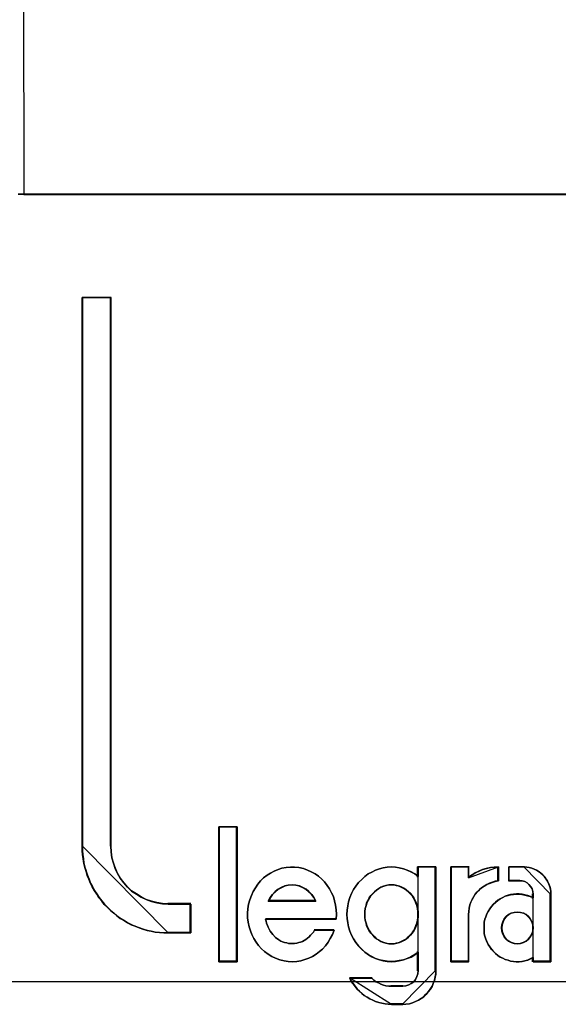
# Model space of a CAD drawing. Header units: millimetres. Extents: x 203 to 3426, y 719 to 2381.
# Tile 167 of 185: x 3380.362 to 3381.329, y 2289.502 to 2291.267. Entities that reach past the tile are written whole.
import ezdxf

# ---------------------------------------------------------------- set-up
doc = ezdxf.new("R2010")
doc.units = ezdxf.units.MM
doc.layers.add('45', color=7, linetype='Continuous')
doc.layers.add('E_Legrand_obudowy', color=7, linetype='Continuous')

# ---------------------------------------------------------------- blocks, each defined once
blk = doc.blocks.new('XL3 160 wnękowa 6x24M')
at = {"layer": 'E_Legrand_obudowy'}
blk.add_lwpolyline([(-215.641, -325.091), (215.545, -325.091), (215.545, -370.033), (-215.641, -370.033), (-215.641, -325.091)], dxfattribs=at)
blk = doc.blocks.new('ON300 T1+T2 - 4P')
at = {"layer": '45', "color": 7}
for points in [[(51.839966, -3.891521), (51.839966, -2.582339), (41.221478, -2.582339), (40.232953, -2.582339), (38.212453, -2.582339), (38.212453, -3.891521), (36.056167, -3.891521), (36.061598, -7.439514), (53.974527, -7.439514), (53.974527, -3.908023), (53.974527, -3.891521), (51.839966, -3.891521)], [(35.964792, -7.434125), (53.97811, -7.434125), (35.964792, -7.434125)], [(38.956859, -19.731695), (38.956859, -20.232708), (38.563879, -20.232708), (38.487466, -20.227203), (38.416511, -20.221697), (38.340098, -20.216191), (38.269144, -20.199675), (38.198189, -20.188663), (38.127234, -20.166641), (38.061737, -20.144618), (37.990782, -20.11709), (37.925286, -20.089562), (37.859789, -20.056528), (37.79975, -20.017989), (37.734253, -19.979449), (37.674215, -19.935404), (37.619634, -19.891359), (37.565054, -19.841808), (37.510473, -19.792257), (37.455892, -19.737201), (37.412228, -19.682145), (37.363105, -19.621583), (37.324899, -19.561021), (37.286692, -19.500459), (37.248486, -19.434391), (37.215738, -19.373829), (37.188447, -19.302256), (37.161157, -19.236188), (37.139325, -19.164615), (37.117492, -19.098547), (37.101118, -19.026974), (37.090202, -18.949895), (37.079286, -18.878322), (37.073828, -18.806749), (37.073828, -18.72967), (37.073828, -9.221436), (37.570512, -9.221436), (37.570512, -18.72967), (37.57597, -18.828771), (37.586886, -18.927873), (37.614176, -19.021468), (37.646924, -19.115064), (37.685131, -19.203154), (37.734253, -19.285739), (37.794292, -19.362818), (37.859789, -19.439897), (37.930744, -19.505964), (38.012615, -19.561021), (38.094486, -19.610571), (38.181815, -19.654617), (38.274602, -19.68765), (38.367389, -19.709673), (38.465634, -19.72619), (38.563879, -19.731695), (38.956859, -19.731695)], [(37.073828, -9.221436), (37.073828, -18.731008), (37.073828, -9.221436)], [(37.073828, -9.221436), (37.577284, -9.221436), (37.073828, -9.221436)], [(37.566534, -9.221436), (37.566534, -18.731008), (37.566534, -9.221436)], [(39.761313, -18.395101), (39.761313, -20.732078), (39.440607, -20.732078), (39.440607, -18.395101), (39.761313, -18.395101)], [(39.440607, -18.395101), (39.440607, -20.732078), (39.440607, -18.395101)], [(39.440607, -18.395101), (39.761313, -18.395101), (39.440607, -18.395101)], [(39.761313, -20.732078), (39.761313, -18.395101), (39.440607, -18.395101), (39.440607, -20.732078), (39.761313, -20.732078)], [(39.755938, -20.728485), (39.755938, -18.40049), (39.445982, -18.40049), (39.445982, -20.728485), (39.755938, -20.728485)], [(39.750563, -18.395101), (39.750563, -20.732078), (39.750563, -18.395101)], [(37.073828, -18.72023), (37.073828, -18.797793), (37.079295, -18.869816), (37.090229, -18.941839), (37.101162, -19.019402), (37.117563, -19.091424), (37.13943, -19.157907), (37.161298, -19.22993), (37.188632, -19.296412), (37.215966, -19.368435), (37.248767, -19.429377), (37.287035, -19.49586), (37.325303, -19.556802), (37.363571, -19.617745), (37.412773, -19.678687), (37.456508, -19.734089), (37.511176, -19.789491), (37.565845, -19.839353), (37.620513, -19.889215), (37.675182, -19.933537), (37.735317, -19.977859), (37.800919, -20.01664), (37.861054, -20.055422), (37.926657, -20.088663), (37.992259, -20.116364), (38.063328, -20.144065), (38.12893, -20.166226), (38.199999, -20.188387), (38.271068, -20.199467), (38.342137, -20.216088), (38.418673, -20.221628), (38.489742, -20.227168), (38.566278, -20.232708), (37.073828, -18.72023)], [(40.832133, -19.099394), (40.908717, -19.115997), (40.97983, -19.14367), (41.045474, -19.171342), (41.111117, -19.210084), (41.17129, -19.248826), (41.225993, -19.298636), (41.275225, -19.348447), (41.318987, -19.409327), (41.362749, -19.470207), (41.395571, -19.536621), (41.428393, -19.603035), (41.450274, -19.674984), (41.466685, -19.752467), (41.477625, -19.829951), (41.483095, -19.907434), (41.477625, -19.990452), (40.252284, -19.990452), (40.263225, -20.029193), (40.268695, -20.0624), (40.285106, -20.101142), (40.296047, -20.134349), (40.334338, -20.200764), (40.378101, -20.261643), (40.427333, -20.311454), (40.482036, -20.350196), (40.514857, -20.372334), (40.547679, -20.383403), (40.580501, -20.400006), (40.618793, -20.405541), (40.651614, -20.41661), (40.689906, -20.41661), (40.722728, -20.41661), (40.755549, -20.41661), (40.793841, -20.411075), (40.826663, -20.400006), (40.859484, -20.394472), (40.892306, -20.377868), (40.919657, -20.361265), (40.952479, -20.344661), (40.97983, -20.322523), (41.007182, -20.300385), (41.034533, -20.272712), (41.056414, -20.24504), (41.083766, -20.217367), (41.100176, -20.18416), (41.439333, -20.18416), (41.411982, -20.256109), (41.37369, -20.328058), (41.335398, -20.394472), (41.291636, -20.455352), (41.242403, -20.510697), (41.187701, -20.554973), (41.127528, -20.599249), (41.067355, -20.637991), (41.001711, -20.671198), (40.930598, -20.693336), (40.864955, -20.715474), (40.793841, -20.726543), (40.722728, -20.732078), (40.646144, -20.726543), (40.57503, -20.715474), (40.498447, -20.698871), (40.427333, -20.671198), (40.36169, -20.637991), (40.296047, -20.599249), (40.235874, -20.554973), (40.181171, -20.505162), (40.131938, -20.449817), (40.088176, -20.394472), (40.049884, -20.328058), (40.017063, -20.261643), (39.989711, -20.195229), (39.96783, -20.12328), (39.951419, -20.045797), (39.940479, -19.968314), (39.940479, -19.89083), (39.945949, -19.813347), (39.95689, -19.735864), (39.978771, -19.65838), (40.006122, -19.580897), (40.038944, -19.514483), (40.077236, -19.448068), (40.120998, -19.387189), (40.16476, -19.331843), (40.219463, -19.276498), (40.279636, -19.232222), (40.339809, -19.19348), (40.399982, -19.160273), (40.471095, -19.132601), (40.536738, -19.110463), (40.607852, -19.099394), (40.684436, -19.093859), (40.755549, -19.093859), (40.832133, -19.099394)], [(40.832133, -19.099394), (40.755549, -19.093859), (40.684436, -19.093859), (40.607852, -19.099394), (40.536738, -19.110463), (40.471095, -19.132601), (40.399982, -19.160273), (40.339809, -19.19348), (40.279636, -19.232222), (40.219463, -19.276498), (40.16476, -19.331843), (40.120998, -19.387189), (40.077236, -19.448068), (40.038944, -19.514483), (40.006122, -19.580897), (39.978771, -19.65838), (39.95689, -19.735864), (39.945949, -19.813347), (39.940479, -19.89083), (39.940479, -19.968314), (39.951419, -20.045797), (39.96783, -20.12328), (39.989711, -20.195229), (40.017063, -20.261643), (40.049884, -20.328058), (40.088176, -20.394472), (40.131938, -20.449817), (40.181171, -20.505162), (40.235874, -20.554973), (40.296047, -20.599249), (40.36169, -20.637991), (40.427333, -20.671198), (40.498447, -20.698871), (40.57503, -20.715474), (40.646144, -20.726543), (40.722728, -20.732078), (40.793841, -20.726543), (40.864955, -20.715474), (40.930598, -20.693336), (41.001711, -20.671198), (41.067355, -20.637991), (41.127528, -20.599249), (41.187701, -20.554973), (41.242403, -20.510697), (41.291636, -20.455352), (41.335398, -20.394472), (41.37369, -20.328058), (41.411982, -20.256109), (41.439333, -20.18416), (41.100176, -20.18416), (41.083766, -20.217367), (41.056414, -20.24504), (41.034533, -20.272712), (41.007182, -20.300385), (40.97983, -20.322523), (40.952479, -20.344661), (40.919657, -20.361265), (40.892306, -20.377868), (40.859484, -20.394472), (40.826663, -20.400006), (40.793841, -20.411075), (40.755549, -20.41661), (40.722728, -20.41661), (40.689906, -20.41661), (40.651614, -20.41661), (40.618793, -20.405541), (40.580501, -20.400006), (40.547679, -20.383403), (40.514857, -20.372334), (40.482036, -20.350196), (40.427333, -20.311454), (40.378101, -20.261643), (40.334338, -20.200764), (40.296047, -20.134349), (40.285106, -20.101142), (40.268695, -20.0624), (40.263225, -20.029193), (40.252284, -19.990452), (41.477625, -19.990452), (41.483095, -19.907434), (41.477625, -19.829951), (41.466685, -19.752467), (41.450274, -19.674984), (41.428393, -19.603035), (41.395571, -19.536621), (41.362749, -19.470207), (41.318987, -19.409327), (41.275225, -19.348447), (41.225993, -19.298636), (41.17129, -19.248826), (41.111117, -19.210084), (41.045474, -19.171342), (40.97983, -19.14367), (40.908717, -19.115997), (40.832133, -19.099394)], [(41.864661, -19.35906), (41.919364, -19.303838), (41.974067, -19.254137), (42.034239, -19.209959), (42.094412, -19.176826), (42.160056, -19.143693), (42.225699, -19.121604), (42.291342, -19.105037), (42.362456, -19.093992), (42.433569, -19.08847), (42.504683, -19.093992), (42.570326, -19.105037), (42.64144, -19.121604), (42.707083, -19.143693), (42.772726, -19.171304), (42.838369, -19.209959), (42.898542, -19.254137), (42.898542, -19.08847), (43.204878, -19.08847), (43.204878, -20.8832), (43.204878, -20.943944), (43.193937, -20.999167), (43.182996, -21.054389), (43.161115, -21.109612), (43.139234, -21.159312), (43.106413, -21.209012), (43.073591, -21.25319), (43.035299, -21.297368), (42.997007, -21.336024), (42.953245, -21.369157), (42.904013, -21.396768), (42.85478, -21.418857), (42.800077, -21.440946), (42.745375, -21.457513), (42.685202, -21.463035), (42.630499, -21.468558), (42.433569, -21.468558), (42.378867, -21.463035), (42.324164, -21.457513), (42.269461, -21.446469), (42.214758, -21.435424), (42.160056, -21.418857), (42.110823, -21.396768), (42.061591, -21.374679), (42.012358, -21.347068), (41.963126, -21.313935), (41.919364, -21.280801), (41.881072, -21.242146), (41.84278, -21.20349), (41.804488, -21.159312), (41.771666, -21.115134), (41.738845, -21.070956), (41.711493, -21.015734), (42.094412, -21.015734), (42.127234, -21.048867), (42.165526, -21.076478), (42.209288, -21.098567), (42.25305, -21.120656), (42.296813, -21.137223), (42.340575, -21.148267), (42.389807, -21.15379), (42.433569, -21.15379), (42.630499, -21.15379), (42.685202, -21.148267), (42.734434, -21.131701), (42.778196, -21.109612), (42.821959, -21.076478), (42.85478, -21.037823), (42.876661, -20.988122), (42.893072, -20.938422), (42.898542, -20.8832), (42.898542, -20.562909), (42.838369, -20.607087), (42.772726, -20.645743), (42.707083, -20.673354), (42.64144, -20.695443), (42.570326, -20.71201), (42.504683, -20.723055), (42.433569, -20.728577), (42.362456, -20.723055), (42.291342, -20.71201), (42.225699, -20.695443), (42.160056, -20.673354), (42.094412, -20.640221), (42.034239, -20.607087), (41.974067, -20.562909), (41.919364, -20.513209), (41.864661, -20.457987), (41.815429, -20.397242), (41.777137, -20.336497), (41.744315, -20.27023), (41.711493, -20.198441), (41.689612, -20.126652), (41.678672, -20.054863), (41.667731, -19.983074), (41.662261, -19.911285), (41.667731, -19.833973), (41.678672, -19.762184), (41.689612, -19.690395), (41.711493, -19.618606), (41.744315, -19.546816), (41.777137, -19.480549), (41.815429, -19.419805), (41.864661, -19.35906)], [(42.900296, -19.254491), (42.840038, -19.210219), (42.774301, -19.171481), (42.708565, -19.14381), (42.642828, -19.121674), (42.571614, -19.105072), (42.505878, -19.094004), (42.434663, -19.08847), (42.363449, -19.094004), (42.292235, -19.105072), (42.226498, -19.121674), (42.160762, -19.14381), (42.095025, -19.177015), (42.034767, -19.210219), (41.974509, -19.254491), (41.919728, -19.304297), (41.864948, -19.359638), (41.815646, -19.420512), (41.7773, -19.481386), (41.744432, -19.547795), (41.711563, -19.619737), (41.689651, -19.69168), (41.678695, -19.763622), (41.667739, -19.835564), (41.662261, -19.913041), (41.667739, -19.984983), (41.678695, -20.056926), (41.689651, -20.128868), (41.711563, -20.200811), (41.744432, -20.272753), (41.7773, -20.339161), (41.815646, -20.400036), (41.864948, -20.46091), (41.919728, -20.51625), (41.974509, -20.566057), (42.034767, -20.610329), (42.095025, -20.643533), (42.160762, -20.676737), (42.226498, -20.698874), (42.292235, -20.715476), (42.363449, -20.726544), (42.434663, -20.732078), (42.505878, -20.726544), (42.571614, -20.715476), (42.642828, -20.698874), (42.708565, -20.676737), (42.774301, -20.649067), (42.840038, -20.610329), (42.900296, -20.566057), (42.900296, -19.254491)], [(42.898542, -19.254137), (42.838369, -19.209959), (42.772726, -19.171304), (42.707083, -19.143693), (42.64144, -19.121604), (42.570326, -19.105037), (42.504683, -19.093992), (42.433569, -19.08847), (42.362456, -19.093992), (42.291342, -19.105037), (42.225699, -19.121604), (42.160056, -19.143693), (42.094412, -19.176826), (42.034239, -19.209959), (41.974067, -19.254137), (41.919364, -19.303838), (41.864661, -19.35906), (41.815429, -19.419805), (41.777137, -19.480549), (41.744315, -19.546816), (41.711493, -19.618606), (41.689612, -19.690395), (41.678672, -19.762184), (41.667731, -19.833973), (41.662261, -19.911285), (41.667731, -19.983074), (41.678672, -20.054863), (41.689612, -20.126652), (41.711493, -20.198441), (41.744315, -20.27023), (41.777137, -20.336497), (41.815429, -20.397242), (41.864661, -20.457987), (41.919364, -20.513209), (41.974067, -20.562909), (42.034239, -20.607087), (42.094412, -20.640221), (42.160056, -20.673354), (42.225699, -20.695443), (42.291342, -20.71201), (42.362456, -20.723055), (42.433569, -20.728577), (42.504683, -20.723055), (42.570326, -20.71201), (42.64144, -20.695443), (42.707083, -20.673354), (42.772726, -20.645743), (42.838369, -20.607087), (42.898542, -20.562909), (42.898542, -20.8832), (42.893072, -20.938422), (42.876661, -20.988122), (42.85478, -21.037823), (42.821959, -21.076478), (42.778196, -21.109612), (42.734434, -21.131701), (42.685202, -21.148267), (42.630499, -21.15379), (42.433569, -21.15379), (42.389807, -21.15379), (42.340575, -21.148267), (42.296813, -21.137223), (42.25305, -21.120656), (42.209288, -21.098567), (42.165526, -21.076478), (42.127234, -21.048867), (42.094412, -21.015734), (41.711493, -21.015734), (41.738845, -21.070956), (41.771666, -21.115134), (41.804488, -21.159312), (41.84278, -21.20349), (41.881072, -21.242146), (41.919364, -21.280801), (41.963126, -21.313935), (42.012358, -21.347068), (42.061591, -21.374679), (42.110823, -21.396768), (42.160056, -21.418857), (42.214758, -21.435424), (42.269461, -21.446469), (42.324164, -21.457513), (42.378867, -21.463035), (42.433569, -21.468558), (42.630499, -21.468558), (42.685202, -21.463035), (42.745375, -21.457513), (42.800077, -21.440946), (42.85478, -21.418857), (42.904013, -21.396768), (42.953245, -21.369157), (42.997007, -21.336024), (43.035299, -21.297368), (43.073591, -21.25319), (43.106413, -21.209012), (43.139234, -21.159312), (43.161115, -21.109612), (43.182996, -21.054389), (43.193937, -20.999167), (43.204878, -20.943944), (43.204878, -20.8832), (43.204878, -19.08847), (42.898542, -19.08847), (42.898542, -19.254137)], [(42.889546, -19.08847), (42.889546, -19.264507), (42.889546, -19.08847)], [(42.889546, -19.08847), (43.204878, -19.08847), (42.889546, -19.08847)], [(43.194128, -19.08847), (43.194128, -20.886559), (43.194128, -19.08847)], [(43.464668, -20.732078), (43.464668, -19.08847), (43.773024, -19.08847), (43.773024, -19.265559), (43.833594, -19.226821), (43.888657, -19.188083), (43.954734, -19.160413), (44.015304, -19.132742), (44.08138, -19.11614), (44.152963, -19.099538), (44.219039, -19.094004), (44.290622, -19.08847), (44.290622, -19.326433), (44.235558, -19.337502), (44.186001, -19.354104), (44.136444, -19.370706), (44.086886, -19.392842), (44.042835, -19.420512), (43.998785, -19.448182), (43.96024, -19.481386), (43.921696, -19.520125), (43.888657, -19.558863), (43.861126, -19.603135), (43.833594, -19.652941), (43.811568, -19.697214), (43.795049, -19.74702), (43.784037, -19.80236), (43.77853, -19.857701), (43.773024, -19.913041), (43.773024, -20.732078), (43.464668, -20.732078)], [(43.464668, -19.08847), (43.464668, -20.732078), (43.464668, -19.08847)], [(43.464668, -19.08847), (43.779999, -19.08847), (43.464668, -19.08847)], [(43.464668, -19.08847), (43.464668, -20.732078), (43.773024, -20.732078), (43.773024, -19.913041), (43.77853, -19.857701), (43.784037, -19.80236), (43.795049, -19.74702), (43.811568, -19.697214), (43.833594, -19.652941), (43.861126, -19.603135), (43.888657, -19.558863), (43.921696, -19.520125), (43.96024, -19.481386), (43.998785, -19.448182), (44.042835, -19.420512), (44.086886, -19.392842), (44.136444, -19.370706), (44.186001, -19.354104), (44.235558, -19.337502), (44.290622, -19.326433), (44.290622, -19.08847), (44.219039, -19.094004), (44.152963, -19.099538), (44.08138, -19.11614), (44.015304, -19.132742), (43.954734, -19.160413), (43.888657, -19.188083), (43.833594, -19.226821), (43.773024, -19.265559), (43.773024, -19.08847), (43.464668, -19.08847)], [(43.470043, -19.092063), (43.470043, -20.728485), (43.774386, -20.728485), (43.774386, -19.913029), (43.77982, -19.85793), (43.785255, -19.802832), (43.796124, -19.747734), (43.812428, -19.698145), (43.834167, -19.654066), (43.861341, -19.604478), (43.888514, -19.560399), (43.921122, -19.52183), (43.959165, -19.483261), (43.997208, -19.450202), (44.040685, -19.422653), (44.084163, -19.395104), (44.133075, -19.373065), (44.181987, -19.356535), (44.2309, -19.340005), (44.285247, -19.328986), (44.285247, -19.092063), (44.214596, -19.097573), (44.149379, -19.103082), (44.078728, -19.119612), (44.013512, -19.136141), (43.95373, -19.163691), (43.888514, -19.19124), (43.834167, -19.229809), (43.774386, -19.268378), (43.774386, -19.092063), (43.470043, -19.092063)], [(44.290622, -19.08847), (44.218517, -19.094308), (44.151959, -19.100146), (44.079854, -19.11766), (44.013296, -19.135174), (43.952284, -19.164363), (43.885726, -19.193553), (43.830261, -19.234419), (43.769249, -19.275285), (44.290622, -19.08847)], [(43.769249, -19.08847), (43.769249, -19.275285), (43.769249, -19.08847)], [(44.473133, -19.08847), (44.73643, -19.08847), (44.780313, -19.094004), (44.824196, -19.099538), (44.868079, -19.110606), (44.911961, -19.127208), (44.950359, -19.14381), (44.994242, -19.171481), (45.027154, -19.199151), (45.060066, -19.226821), (45.092978, -19.260025), (45.120405, -19.298763), (45.142346, -19.337502), (45.164288, -19.381774), (45.180744, -19.426046), (45.191715, -19.470318), (45.1972, -19.514591), (45.1972, -19.558863), (45.1972, -20.732078), (44.89002, -20.732078), (44.89002, -20.660135), (44.840652, -20.682271), (44.796769, -20.704408), (44.747401, -20.715476), (44.698032, -20.726544), (44.648664, -20.732078), (44.599296, -20.732078), (44.549928, -20.726544), (44.50056, -20.72101), (44.456677, -20.704408), (44.407309, -20.693339), (44.363426, -20.671203), (44.319543, -20.649067), (44.281145, -20.621397), (44.237262, -20.588193), (44.20435, -20.554989), (44.171438, -20.51625), (44.138526, -20.471978), (44.111099, -20.43324), (44.089158, -20.383434), (44.072702, -20.339161), (44.056246, -20.289355), (44.045275, -20.245083), (44.03979, -20.195277), (44.03979, -20.14547), (44.03979, -20.095664), (44.045275, -20.045858), (44.056246, -19.996051), (44.072702, -19.951779), (44.089158, -19.901973), (44.111099, -19.857701), (44.138526, -19.813428), (44.171438, -19.77469), (44.20435, -19.735952), (44.237262, -19.702748), (44.281145, -19.669544), (44.319543, -19.641873), (44.363426, -19.619737), (44.407309, -19.597601), (44.456677, -19.580999), (44.50056, -19.569931), (44.549928, -19.564397), (44.599296, -19.558863), (44.648664, -19.558863), (44.698032, -19.564397), (44.747401, -19.575465), (44.796769, -19.586533), (44.840652, -19.603135), (44.89002, -19.625271), (44.89002, -19.558863), (44.884535, -19.514591), (44.873564, -19.470318), (44.851622, -19.43158), (44.81871, -19.392842), (44.785798, -19.365172), (44.747401, -19.343036), (44.703518, -19.331968), (44.65415, -19.326433), (44.473133, -19.326433), (44.473133, -19.08847)], [(44.171438, -19.77469), (44.138526, -19.813428), (44.111099, -19.857701), (44.089158, -19.901973), (44.072702, -19.951779), (44.056246, -19.996051), (44.045275, -20.045858), (44.03979, -20.095664), (44.03979, -20.14547), (44.03979, -20.195277), (44.045275, -20.245083), (44.056246, -20.289355), (44.072702, -20.339161), (44.089158, -20.383434), (44.111099, -20.43324), (44.138526, -20.471978), (44.171438, -20.51625), (44.20435, -20.554989), (44.237262, -20.588193), (44.281145, -20.621397), (44.319543, -20.649067), (44.363426, -20.671203), (44.407309, -20.693339), (44.456677, -20.704408), (44.50056, -20.72101), (44.549928, -20.726544), (44.599296, -20.732078), (44.648664, -20.732078), (44.698032, -20.726544), (44.747401, -20.715476), (44.796769, -20.704408), (44.840652, -20.682271), (44.89002, -20.660135), (44.89002, -20.732078), (45.1972, -20.732078), (45.1972, -19.558863), (45.1972, -19.514591), (45.191715, -19.470318), (45.180744, -19.426046), (45.164288, -19.381774), (45.142346, -19.337502), (45.120405, -19.298763), (45.092978, -19.260025), (45.060066, -19.226821), (45.027154, -19.199151), (44.994242, -19.171481), (44.950359, -19.14381), (44.911961, -19.127208), (44.868079, -19.110606), (44.824196, -19.099538), (44.780313, -19.094004), (44.73643, -19.08847), (44.473133, -19.08847), (44.473133, -19.326433), (44.65415, -19.326433), (44.703518, -19.331968), (44.747401, -19.343036), (44.785798, -19.365172), (44.81871, -19.392842), (44.851622, -19.43158), (44.873564, -19.470318), (44.884535, -19.514591), (44.89002, -19.558863), (44.89002, -19.625271), (44.840652, -19.603135), (44.796769, -19.586533), (44.747401, -19.575465), (44.698032, -19.564397), (44.648664, -19.558863), (44.599296, -19.558863), (44.549928, -19.564397), (44.50056, -19.569931), (44.456677, -19.580999), (44.407309, -19.597601), (44.363426, -19.619737), (44.319543, -19.641873), (44.281145, -19.669544), (44.237262, -19.702748), (44.20435, -19.735952), (44.171438, -19.77469)], [(44.279872, -19.08847), (44.279872, -19.334562), (44.279872, -19.08847)], [(44.469787, -19.08847), (44.469787, -19.334562), (44.469787, -19.08847)], [(44.740327, -19.08847), (44.469787, -19.08847), (44.740327, -19.08847)], [(45.1972, -19.566284), (45.1972, -19.521313), (45.191633, -19.476342), (45.180499, -19.431372), (45.163798, -19.386401), (45.141531, -19.34143), (45.119263, -19.302081), (45.091428, -19.262732), (45.058027, -19.229004), (45.024625, -19.200897), (44.991223, -19.17279), (44.946688, -19.144683), (44.907719, -19.127819), (44.863184, -19.110955), (44.818648, -19.099713), (44.774113, -19.094091), (44.729577, -19.08847), (45.1972, -19.566284)], [(41.124764, -19.681247), (41.091726, -19.61834), (41.053181, -19.56687), (41.003624, -19.515401), (40.954067, -19.47537), (40.899003, -19.446775), (40.838433, -19.418181), (40.777863, -19.406744), (40.711787, -19.401025), (40.645711, -19.406744), (40.585141, -19.418181), (40.524571, -19.446775), (40.469507, -19.47537), (40.41995, -19.515401), (40.370393, -19.56687), (40.331848, -19.61834), (40.29881, -19.681247), (41.124764, -19.681247)], [(40.711787, -19.401025), (40.777863, -19.406744), (40.838433, -19.418181), (40.899003, -19.446775), (40.954067, -19.47537), (41.003624, -19.515401), (41.053181, -19.56687), (41.091726, -19.61834), (41.124764, -19.681247), (40.29881, -19.681247), (40.331848, -19.61834), (40.370393, -19.56687), (40.41995, -19.515401), (40.469507, -19.47537), (40.524571, -19.446775), (40.585141, -19.418181), (40.645711, -19.406744), (40.711787, -19.401025)], [(40.29881, -19.681247), (41.124764, -19.681247), (41.091726, -19.61834), (41.053181, -19.56687), (41.003624, -19.515401), (40.954067, -19.47537), (40.899003, -19.446775), (40.838433, -19.418181), (40.777863, -19.406744), (40.711787, -19.401025), (40.645711, -19.406744), (40.585141, -19.418181), (40.524571, -19.446775), (40.469507, -19.47537), (40.41995, -19.515401), (40.370393, -19.56687), (40.331848, -19.61834), (40.29881, -19.681247)], [(40.304185, -19.677654), (41.119389, -19.677654), (41.086781, -19.616763), (41.048738, -19.566944), (40.999826, -19.517124), (40.950914, -19.478376), (40.896567, -19.450698), (40.836785, -19.42302), (40.777003, -19.411949), (40.711787, -19.406414), (40.646571, -19.411949), (40.586789, -19.42302), (40.527008, -19.450698), (40.472661, -19.478376), (40.423748, -19.517124), (40.374836, -19.566944), (40.336793, -19.616763), (40.304185, -19.677654)], [(42.433511, -20.419523), (42.482935, -20.419523), (42.526868, -20.408392), (42.576292, -20.397261), (42.614733, -20.380564), (42.658666, -20.358302), (42.697107, -20.336039), (42.730057, -20.302646), (42.763006, -20.269253), (42.795956, -20.235859), (42.823414, -20.1969), (42.84538, -20.152376), (42.861855, -20.107851), (42.87833, -20.063327), (42.889313, -20.013237), (42.900296, -19.963147), (42.900296, -19.913057), (42.900296, -19.857401), (42.889313, -19.807311), (42.87833, -19.757221), (42.861855, -19.712696), (42.84538, -19.668172), (42.823414, -19.623647), (42.795956, -19.584689), (42.763006, -19.551295), (42.730057, -19.517902), (42.697107, -19.490074), (42.658666, -19.462246), (42.614733, -19.439984), (42.576292, -19.423287), (42.526868, -19.412156), (42.482935, -19.401025), (42.433511, -19.401025), (42.389578, -19.401025), (42.340154, -19.412156), (42.296221, -19.423287), (42.252289, -19.439984), (42.213848, -19.462246), (42.175406, -19.490074), (42.142457, -19.517902), (42.109507, -19.551295), (42.076558, -19.584689), (42.0491, -19.623647), (42.027134, -19.668172), (42.005167, -19.712696), (41.994184, -19.757221), (41.977709, -19.807311), (41.972218, -19.857401), (41.972218, -19.913057), (41.972218, -19.963147), (41.977709, -20.013237), (41.994184, -20.063327), (42.005167, -20.107851), (42.027134, -20.152376), (42.0491, -20.1969), (42.076558, -20.235859), (42.109507, -20.269253), (42.142457, -20.302646), (42.175406, -20.336039), (42.213848, -20.358302), (42.252289, -20.380564), (42.296221, -20.397261), (42.340154, -20.408392), (42.389578, -20.419523), (42.433511, -20.419523)], [(42.433511, -19.401025), (42.482935, -19.401025), (42.526868, -19.412156), (42.576292, -19.423287), (42.614733, -19.439984), (42.658666, -19.462246), (42.697107, -19.490074), (42.730057, -19.517902), (42.763006, -19.551295), (42.795956, -19.584689), (42.823414, -19.623647), (42.84538, -19.668172), (42.861855, -19.712696), (42.87833, -19.757221), (42.889313, -19.807311), (42.900296, -19.857401), (42.900296, -19.913057), (42.900296, -19.963147), (42.889313, -20.013237), (42.87833, -20.063327), (42.861855, -20.107851), (42.84538, -20.152376), (42.823414, -20.1969), (42.795956, -20.235859), (42.763006, -20.269253), (42.730057, -20.302646), (42.697107, -20.336039), (42.658666, -20.358302), (42.614733, -20.380564), (42.576292, -20.397261), (42.526868, -20.408392), (42.482935, -20.419523), (42.433511, -20.419523), (42.389578, -20.419523), (42.340154, -20.408392), (42.296221, -20.397261), (42.252289, -20.380564), (42.213848, -20.358302), (42.175406, -20.336039), (42.142457, -20.302646), (42.109507, -20.269253), (42.076558, -20.235859), (42.0491, -20.1969), (42.027134, -20.152376), (42.005167, -20.107851), (41.994184, -20.063327), (41.977709, -20.013237), (41.972218, -19.963147), (41.972218, -19.913057), (41.972218, -19.857401), (41.977709, -19.807311), (41.994184, -19.757221), (42.005167, -19.712696), (42.027134, -19.668172), (42.0491, -19.623647), (42.076558, -19.584689), (42.109507, -19.551295), (42.142457, -19.517902), (42.175406, -19.490074), (42.213848, -19.462246), (42.252289, -19.439984), (42.296221, -19.423287), (42.340154, -19.412156), (42.389578, -19.401025), (42.433511, -19.401025)], [(42.433511, -20.419523), (42.482935, -20.419523), (42.526868, -20.408392), (42.576292, -20.397261), (42.614733, -20.380564), (42.658666, -20.358302), (42.697107, -20.336039), (42.730057, -20.302646), (42.763006, -20.269253), (42.795956, -20.235859), (42.823414, -20.1969), (42.84538, -20.152376), (42.861855, -20.107851), (42.87833, -20.063327), (42.889313, -20.013237), (42.900296, -19.963147), (42.900296, -19.913057), (42.900296, -19.857401), (42.889313, -19.807311), (42.87833, -19.757221), (42.861855, -19.712696), (42.84538, -19.668172), (42.823414, -19.623647), (42.795956, -19.584689), (42.763006, -19.551295), (42.730057, -19.517902), (42.697107, -19.490074), (42.658666, -19.462246), (42.614733, -19.439984), (42.576292, -19.423287), (42.526868, -19.412156), (42.482935, -19.401025), (42.433511, -19.401025), (42.389578, -19.401025), (42.340154, -19.412156), (42.296221, -19.423287), (42.252289, -19.439984), (42.213848, -19.462246), (42.175406, -19.490074), (42.142457, -19.517902), (42.109507, -19.551295), (42.076558, -19.584689), (42.0491, -19.623647), (42.027134, -19.668172), (42.005167, -19.712696), (41.994184, -19.757221), (41.977709, -19.807311), (41.972218, -19.857401), (41.972218, -19.913057), (41.972218, -19.963147), (41.977709, -20.013237), (41.994184, -20.063327), (42.005167, -20.107851), (42.027134, -20.152376), (42.0491, -20.1969), (42.076558, -20.235859), (42.109507, -20.269253), (42.142457, -20.302646), (42.175406, -20.336039), (42.213848, -20.358302), (42.252289, -20.380564), (42.296221, -20.397261), (42.340154, -20.408392), (42.389578, -20.419523), (42.433511, -20.419523)], [(42.432642, -20.414134), (42.481589, -20.414134), (42.525098, -20.403121), (42.574045, -20.392107), (42.612115, -20.375587), (42.655623, -20.353561), (42.693693, -20.331534), (42.726325, -20.298494), (42.758956, -20.265454), (42.791588, -20.232414), (42.818781, -20.193867), (42.840535, -20.149814), (42.856851, -20.105761), (42.873167, -20.061707), (42.884044, -20.012147), (42.894921, -19.962587), (42.894921, -19.913027), (42.894921, -19.857961), (42.884044, -19.808401), (42.873167, -19.758841), (42.856851, -19.714787), (42.840535, -19.670734), (42.818781, -19.626681), (42.791588, -19.588134), (42.758956, -19.555094), (42.726325, -19.522054), (42.693693, -19.494521), (42.655623, -19.466987), (42.612115, -19.444961), (42.574045, -19.428441), (42.525098, -19.417427), (42.481589, -19.406414), (42.432642, -19.406414), (42.389133, -19.406414), (42.340186, -19.417427), (42.296677, -19.428441), (42.253169, -19.444961), (42.215098, -19.466987), (42.177028, -19.494521), (42.144397, -19.522054), (42.111765, -19.555094), (42.079134, -19.588134), (42.051941, -19.626681), (42.030187, -19.670734), (42.008432, -19.714787), (41.997555, -19.758841), (41.98124, -19.808401), (41.975801, -19.857961), (41.975801, -19.913027), (41.975801, -19.962587), (41.98124, -20.012147), (41.997555, -20.061707), (42.008432, -20.105761), (42.030187, -20.149814), (42.051941, -20.193867), (42.079134, -20.232414), (42.111765, -20.265454), (42.144397, -20.298494), (42.177028, -20.331534), (42.215098, -20.353561), (42.253169, -20.375587), (42.296677, -20.392107), (42.340186, -20.403121), (42.389133, -20.414134), (42.432642, -20.414134)], [(44.469787, -19.325581), (44.659703, -19.325581), (44.469787, -19.325581)], [(44.892618, -19.622105), (44.843099, -19.599905), (44.799082, -19.583255), (44.749563, -19.572156), (44.700044, -19.561056), (44.650525, -19.555506), (44.601006, -19.555506), (44.551487, -19.561056), (44.501968, -19.566606), (44.457951, -19.577706), (44.408432, -19.594355), (44.364415, -19.616555), (44.320398, -19.638754), (44.281883, -19.666503), (44.237866, -19.699803), (44.204853, -19.733102), (44.171841, -19.771951), (44.138828, -19.8108), (44.111317, -19.855199), (44.089309, -19.899598), (44.072802, -19.949547), (44.056296, -19.993946), (44.045292, -20.043894), (44.03979, -20.093843), (44.03979, -20.143792), (44.03979, -20.193741), (44.045292, -20.24369), (44.056296, -20.288088), (44.072802, -20.338037), (44.089309, -20.382436), (44.111317, -20.432385), (44.138828, -20.471234), (44.171841, -20.515633), (44.204853, -20.554482), (44.237866, -20.587781), (44.281883, -20.62108), (44.320398, -20.64883), (44.364415, -20.671029), (44.408432, -20.693229), (44.457951, -20.704328), (44.501968, -20.720978), (44.551487, -20.726528), (44.601006, -20.732078), (44.650525, -20.732078), (44.700044, -20.726528), (44.749563, -20.715428), (44.799082, -20.704328), (44.843099, -20.682129), (44.892618, -20.659929), (44.892618, -19.622105)], [(44.881868, -19.555506), (44.881868, -19.632747), (44.881868, -19.555506)], [(45.18645, -19.555506), (45.18645, -20.732078), (45.18645, -19.555506)], [(38.555528, -19.720765), (38.956859, -19.720765), (38.555528, -19.720765)], [(38.946109, -19.720765), (38.946109, -20.232708), (38.946109, -19.720765)], [(40.29881, -19.670469), (41.124764, -19.670469), (40.29881, -19.670469)], [(43.769249, -19.907579), (43.769249, -20.732078), (43.769249, -19.907579)], [(44.892618, -20.14469), (44.88708, -20.088602), (44.870467, -20.038122), (44.842778, -19.987643), (44.809551, -19.948381), (44.770786, -19.914728), (44.726483, -19.886684), (44.671104, -19.875466), (44.615726, -19.869857), (44.560347, -19.875466), (44.510507, -19.886684), (44.466204, -19.914728), (44.421901, -19.948381), (44.388674, -19.987643), (44.366523, -20.038122), (44.349909, -20.088602), (44.344371, -20.14469), (44.349909, -20.200778), (44.366523, -20.251258), (44.388674, -20.301737), (44.421901, -20.340999), (44.466204, -20.374652), (44.510507, -20.397087), (44.560347, -20.413914), (44.615726, -20.419523), (44.671104, -20.413914), (44.726483, -20.397087), (44.770786, -20.374652), (44.809551, -20.340999), (44.842778, -20.301737), (44.870467, -20.251258), (44.88708, -20.200778), (44.892618, -20.14469)], [(44.615726, -19.869857), (44.671104, -19.875466), (44.726483, -19.886684), (44.770786, -19.914728), (44.809551, -19.948381), (44.842778, -19.987643), (44.870467, -20.038122), (44.88708, -20.088602), (44.892618, -20.14469), (44.88708, -20.200778), (44.870467, -20.251258), (44.842778, -20.301737), (44.809551, -20.340999), (44.770786, -20.374652), (44.726483, -20.397087), (44.671104, -20.413914), (44.615726, -20.419523), (44.560347, -20.413914), (44.510507, -20.397087), (44.466204, -20.374652), (44.421901, -20.340999), (44.388674, -20.301737), (44.366523, -20.251258), (44.349909, -20.200778), (44.344371, -20.14469), (44.349909, -20.088602), (44.366523, -20.038122), (44.388674, -19.987643), (44.421901, -19.948381), (44.466204, -19.914728), (44.510507, -19.886684), (44.560347, -19.875466), (44.615726, -19.869857)], [(44.892618, -20.14469), (44.88708, -20.088602), (44.870467, -20.038122), (44.842778, -19.987643), (44.809551, -19.948381), (44.770786, -19.914728), (44.726483, -19.886684), (44.671104, -19.875466), (44.615726, -19.869857), (44.560347, -19.875466), (44.510507, -19.886684), (44.466204, -19.914728), (44.421901, -19.948381), (44.388674, -19.987643), (44.366523, -20.038122), (44.349909, -20.088602), (44.344371, -20.14469), (44.349909, -20.200778), (44.366523, -20.251258), (44.388674, -20.301737), (44.421901, -20.340999), (44.466204, -20.374652), (44.510507, -20.397087), (44.560347, -20.413914), (44.615726, -20.419523), (44.671104, -20.413914), (44.726483, -20.397087), (44.770786, -20.374652), (44.809551, -20.340999), (44.842778, -20.301737), (44.870467, -20.251258), (44.88708, -20.200778), (44.892618, -20.14469)], [(44.889035, -20.143792), (44.883588, -20.08862), (44.867246, -20.038965), (44.840009, -19.989311), (44.807325, -19.95069), (44.769193, -19.917587), (44.725614, -19.890001), (44.671141, -19.878967), (44.616667, -19.87345), (44.562193, -19.878967), (44.513167, -19.890001), (44.469588, -19.917587), (44.426009, -19.95069), (44.393325, -19.989311), (44.371536, -20.038965), (44.355194, -20.08862), (44.349746, -20.143792), (44.355194, -20.198964), (44.371536, -20.248618), (44.393325, -20.298273), (44.426009, -20.336893), (44.469588, -20.369996), (44.513167, -20.392065), (44.562193, -20.408617), (44.616667, -20.414134), (44.671141, -20.408617), (44.725614, -20.392065), (44.769193, -20.369996), (44.807325, -20.336893), (44.840009, -20.298273), (44.867246, -20.248618), (44.883588, -20.198964), (44.889035, -20.143792)], [(40.250435, -19.98482), (41.47772, -19.98482), (40.250435, -19.98482)], [(38.555528, -20.221931), (38.956859, -20.221931), (38.555528, -20.221931)], [(41.092514, -20.177023), (41.438304, -20.177023), (41.092514, -20.177023)], [(42.889546, -20.556041), (42.889546, -20.886559), (42.889546, -20.556041)], [(39.440607, -20.7213), (39.761313, -20.7213), (39.440607, -20.7213)], [(43.464668, -20.7213), (43.779999, -20.7213), (43.464668, -20.7213)], [(44.881868, -20.649448), (44.881868, -20.732078), (44.881868, -20.649448)], [(44.881868, -20.7213), (45.1972, -20.7213), (44.881868, -20.7213)], [(42.622589, -21.468558), (42.678045, -21.462965), (42.739047, -21.457373), (42.794503, -21.440596), (42.849959, -21.418228), (42.899869, -21.395859), (42.94978, -21.367897), (42.994145, -21.334344), (43.032964, -21.295198), (43.071783, -21.250461), (43.105057, -21.205723), (43.13833, -21.155393), (43.160513, -21.105063), (43.182695, -21.04914), (43.193786, -20.993218), (43.204878, -20.937296), (43.204878, -20.875781), (42.622589, -21.468558)], [(41.710636, -21.00691), (41.738189, -21.063209), (41.771254, -21.108248), (41.804318, -21.153286), (41.842893, -21.198325), (41.881468, -21.237734), (41.920042, -21.277143), (41.964128, -21.310922), (42.013724, -21.344701), (42.063321, -21.37285), (42.112917, -21.39537), (42.162513, -21.417889), (42.21762, -21.434779), (42.272727, -21.446038), (42.327834, -21.457298), (42.382941, -21.462928), (42.438048, -21.468558), (41.710636, -21.00691)], [(41.710636, -21.00691), (42.101217, -21.00691), (41.710636, -21.00691)], [(42.427299, -21.145225), (42.633339, -21.145225), (42.427299, -21.145225)], [(42.633339, -21.459576), (42.427299, -21.459576), (42.633339, -21.459576)]]:
    blk.add_lwpolyline(points, close=True, dxfattribs=at)
at = {"layer": '45', "color": 240}
for points in [[(38.956859, -20.232708), (38.956859, -19.731695), (38.563879, -19.731695), (38.465634, -19.72619), (38.367389, -19.709673), (38.274602, -19.68765), (38.181815, -19.654617), (38.094486, -19.610571), (38.012615, -19.561021), (37.930744, -19.505964), (37.859789, -19.439897), (37.794292, -19.362818), (37.734253, -19.285739), (37.685131, -19.203154), (37.646924, -19.115064), (37.614176, -19.021468), (37.586886, -18.927873), (37.57597, -18.828771), (37.570512, -18.72967), (37.570512, -9.221436), (37.073828, -9.221436), (37.073828, -18.72967), (37.073828, -18.806749), (37.079286, -18.878322), (37.090202, -18.949895), (37.101118, -19.026974), (37.117492, -19.098547), (37.139325, -19.164615), (37.161157, -19.236188), (37.188447, -19.302256), (37.215738, -19.373829), (37.248486, -19.434391), (37.286692, -19.500459), (37.324899, -19.561021), (37.363105, -19.621583), (37.412228, -19.682145), (37.455892, -19.737201), (37.510473, -19.792257), (37.565054, -19.841808), (37.619634, -19.891359), (37.674215, -19.935404), (37.734253, -19.979449), (37.79975, -20.017989), (37.859789, -20.056528), (37.925286, -20.089562), (37.990782, -20.11709), (38.061737, -20.144618), (38.127234, -20.166641), (38.198189, -20.188663), (38.269144, -20.199675), (38.340098, -20.216191), (38.416511, -20.221697), (38.487466, -20.227203), (38.563879, -20.232708), (38.956859, -20.232708)], [(38.953276, -20.22732), (38.953276, -19.726715), (38.561791, -19.726715), (38.46392, -19.721214), (38.366049, -19.704711), (38.273615, -19.682706), (38.181181, -19.649699), (38.094184, -19.60569), (38.012625, -19.55618), (37.931066, -19.501168), (37.860381, -19.435155), (37.795133, -19.358139), (37.735323, -19.281122), (37.686388, -19.198605), (37.648327, -19.110587), (37.615703, -19.017067), (37.588516, -18.923548), (37.577642, -18.824527), (37.572205, -18.725507), (37.572205, -9.225028), (37.077411, -9.225028), (37.077411, -18.725507), (37.077411, -18.802523), (37.082849, -18.874038), (37.093723, -18.945553), (37.104598, -19.022569), (37.12091, -19.094084), (37.142659, -19.160097), (37.164408, -19.231612), (37.191594, -19.297626), (37.218781, -19.369141), (37.251405, -19.429653), (37.289466, -19.495667), (37.327527, -19.55618), (37.365588, -19.616692), (37.414523, -19.677205), (37.458022, -19.732216), (37.512394, -19.787228), (37.566767, -19.836738), (37.62114, -19.886248), (37.675513, -19.930258), (37.735323, -19.974267), (37.800571, -20.012775), (37.860381, -20.051283), (37.925628, -20.08429), (37.990876, -20.111795), (38.061561, -20.139301), (38.126808, -20.161306), (38.197493, -20.18331), (38.268178, -20.194313), (38.338862, -20.210816), (38.414984, -20.216317), (38.485669, -20.221818), (38.561791, -20.22732), (38.953276, -20.22732)]]:
    blk.add_lwpolyline(points, close=True, dxfattribs=at)
blk = doc.blocks.new('G$C3556625F')
at = {"linetype": 'Continuous', "xscale": 0.103478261, "yscale": 0.103478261, "zscale": 0.103478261}
blk.add_blockref('ON300 T1+T2 - 4P', (-64.3843, 84.5802), dxfattribs=at)
at = {"layer": 'E_Legrand_obudowy', "color": 67, "true_color": 0x727430, "xscale": 0.1, "yscale": 0.1, "zscale": 0.1}
blk.add_blockref('XL3 160 wnękowa 6x24M', (-68.6374, 119.4025), dxfattribs=at)

msp = doc.modelspace()

# ---------------------------------------------------------------- block references
msp.add_blockref('G$C3556625F', (3441.0223, 2207.1429))

doc.saveas('drawing.dxf')
